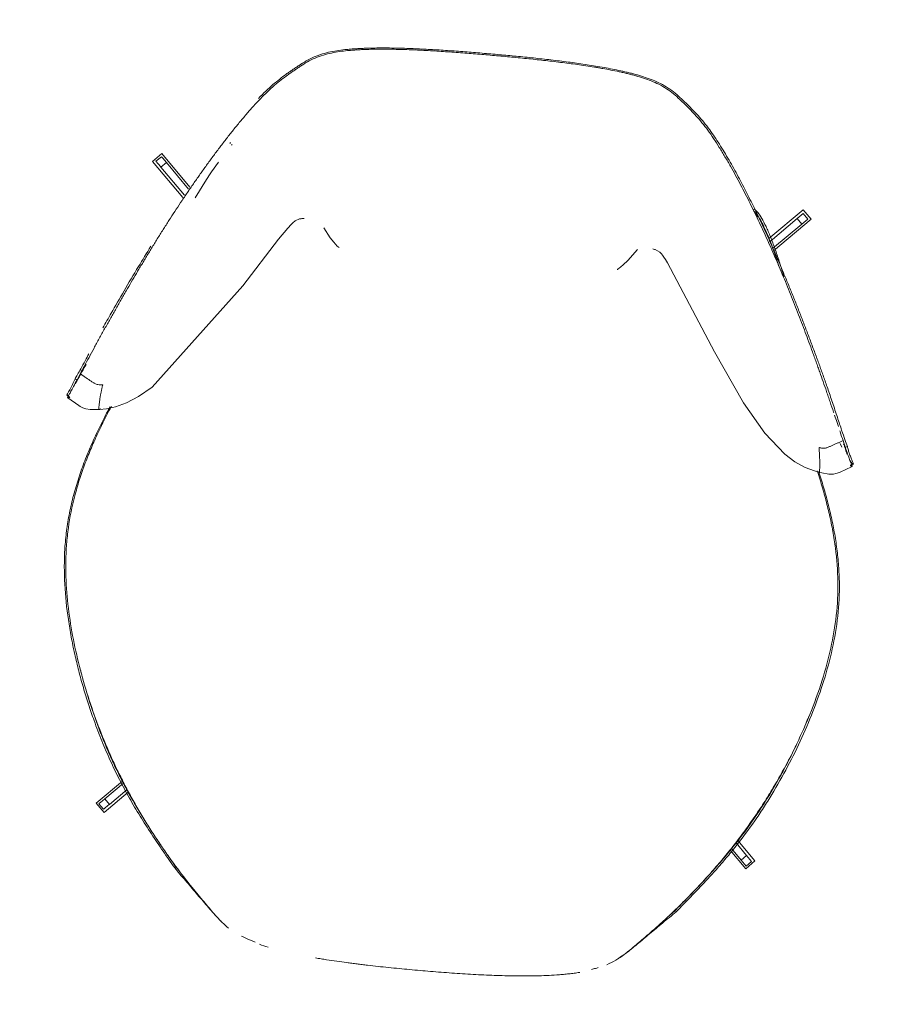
# Model space of a CAD drawing. Header units: millimetres. Extents: x -281 to 121694, y -16481 to 65128.
# Tile 244 of 256: x 83605 to 84454, y 44119 to 45083. Entities that reach past the tile are written whole.
import ezdxf

# ---------------------------------------------------------------- set-up
doc = ezdxf.new("R2010")
doc.units = ezdxf.units.MM
doc.layers.add('A--L82__LosseGebruikersInvent', color=1, linetype='Continuous', lineweight=5)

# ---------------------------------------------------------------- blocks, each defined once
blk = doc.blocks.new('NLRS_82_FU_LB_stoel lounge take a line for a walk_moroso_cpz - 82_10_XX_stoel lounge_moroso_take a line for a walk-V249-L_80_ 12')
at = {"layer": 'A--L82__LosseGebruikersInvent'}
for p, q in [((-248.9, 340.54), (-249.57, 339.74)), ((-247.19, 338.72), (-247.77, 337.99)), ((-323.56, 315.46), (-315.18, 323.95)), ((-320.18, 315.98), (-315.23, 320.93)), ((-315.18, 323.95), (-284.89, 293.67)), ((284.5, 292.85), (315.49, 323.83)), ((310.47, 314.86), (315.76, 320.15)), ((315.49, 323.83), (323.93, 315.39)), ((315.76, 320.15), (320.71, 315.2)), ((-290.98, 282.88), (-323.56, 315.46)), ((-314.89, 310.69), (-309.95, 315.64)), ((-314.89, 310.69), (-289.58, 285.37)), ((-286, 291.69), (-309.95, 315.64)), ((310.47, 314.86), (285.87, 290.25)), ((288.94, 283.43), (315.42, 309.91)), ((323.93, 315.39), (289.96, 281.44)), ((310.47, 314.86), (315.42, 309.91)), ((320.71, 315.2), (315.42, 309.91)), ((-378.31, 95.78), (-380.57, 96.83)), ((373.27, 95.71), (371.54, 99.16)), ((378.75, 96.83), (376.49, 95.78)), ((-384.82, 78.95), (-387.03, 80.13)), ((386.16, 80.12), (383.96, 78.94)), ((-323.64, -315.25), (-299.89, -291.5)), ((-298.79, -293.3), (-315.72, -310.23)), ((305.56, -296.88), (323.95, -315.22)), ((-293.31, -301.82), (-315.09, -323.61)), ((-310.77, -315.18), (-294.79, -299.2)), ((315.55, -323.64), (298.75, -306.88)), ((299.92, -305.22), (310.4, -315.71)), ((315.35, -310.76), (303.91, -299.32)), ((-315.09, -323.61), (-323.64, -315.25)), ((-316.06, -320.47), (-321.01, -315.52)), ((-310.77, -315.18), (-315.72, -310.23)), ((315.35, -310.76), (310.4, -315.71)), ((315.69, -321), (310.4, -315.71)), ((315.35, -310.76), (320.64, -316.05)), ((323.95, -315.22), (315.55, -323.64)), ((320.64, -316.05), (315.69, -321)), ((-239.97, -371.18), (-241.62, -371.61)), ((251.33, -371.61), (249.65, -371.18))]:
    blk.add_line(p, q, dxfattribs=at)
at = {"layer": 'A--L82__LosseGebruikersInvent', "flags": 128}
for points in [[(-259.05, 320.49), (-265.14, 310.58), (-266.86, 307.29), (-268.75, 303.65), (-270.78, 299.69), (-275.14, 290.98), (-278.69, 283.66)], [(-173.6, 272.38), (-175.06, 271.96), (-179.17, 269.69), (-181.52, 267.48), (-182.86, 265.99), (-185.98, 262.09), (-194.1, 250.41), (-224.96, 201.93), (-304.64, 95.2), (-317.02, 85.01), (-328.38, 77.78), (-338.77, 73.03), (-347.4, 70.43), (-354.01, 69.19), (-354.11, 69.18)], [(-170.72, 272.85), (-170.75, 272.85), (-171.4, 272.81), (-172.82, 272.56), (-173.6, 272.38)], [(157.07, 270.89), (148.63, 259.54), (144.36, 254.69), (142.49, 252.79), (140.76, 251.17), (139.97, 250.46), (139.59, 250.14), (139.27, 249.87), (139.15, 249.78), (139.15, 249.77)], [(174.49, 272.41), (173.75, 272.58), (172.71, 272.78), (172.05, 272.85), (171.94, 272.85)], [(353.56, 69.17), (339.21, 72.75), (328.72, 77.5), (318.27, 84.06), (297.08, 102.64), (273.84, 130.42), (241.02, 177.65), (187.72, 260.55), (185.43, 263.62), (183.62, 265.88), (182.15, 267.55), (180.96, 268.76), (179.21, 270.26), (174.49, 272.41)], [(-134.21, 247.42), (-134.25, 247.46), (-134.56, 247.68), (-135.04, 248.04), (-136.02, 248.8), (-137.97, 250.46), (-139.84, 252.18), (-143.6, 256.08), (-150.69, 265.55)], [(-354.11, 69.18), (-356.23, 68.89), (-363.19, 68.37), (-367.45, 68.62), (-370.62, 69.33), (-371.9, 69.79), (-373.14, 70.34), (-374.48, 71.05), (-386.15, 77.72)], [(385.21, 77.71), (384.37, 77.22), (373.94, 71.26), (371.08, 69.83), (369.84, 69.37), (367.44, 68.77), (363.04, 68.37), (356.05, 68.82), (353.56, 69.17)]]:
    blk.add_lwpolyline(points, dxfattribs=at)
at = {"layer": 'A--L82__LosseGebruikersInvent'}
for centre, major_axis, ratio, start_param, end_param in [((-307.04, 312.73), (-8.25, 8.25), 0.000008, 5.072324, 6.166572), ((-311.99, 307.78), (-8.25, 8.25), 0.000008, 5.072324, 6.166572), ((-312.81, -307.32), (8.25, 8.25), 0.000003, 1.930742, 3.02499), ((-307.86, -312.27), (8.25, 8.25), 0.000003, 1.930742, 3.02499)]:
    blk.add_ellipse(centre, major_axis=major_axis, ratio=ratio, start_param=start_param, end_param=end_param, dxfattribs=at)
for points, knots in [([(217.47, 393.77), (213.02, 398.86), (206.77, 405.18), (199.9, 411.25), (196.03, 414.51), (193.16, 416.88), (190.22, 419.27), (186.14, 422.58), (180.71, 426.73), (173.39, 431.27), (165.54, 434.93), (157.86, 437.61), (150.1, 439.67), (143.61, 441.04), (138.25, 442.01), (134.05, 442.7), (129.76, 443.34), (124.17, 444.09), (117.28, 444.89), (109.09, 445.7), (100.7, 446.4), (92.23, 446.99), (83.95, 447.47), (75.67, 447.88), (67.24, 448.22), (58.66, 448.51), (50.11, 448.74), (41.55, 448.92), (32.99, 449.06), (24.52, 449.16), (16.17, 449.23), (7.83, 449.26), (-0.59, 449.27), (-9.09, 449.26), (-17.55, 449.23), (-26.03, 449.16), (-34.54, 449.06), (-43, 448.93), (-51.4, 448.75), (-59.79, 448.52), (-68.27, 448.24), (-76.72, 447.9), (-85.08, 447.49), (-93.45, 447.01), (-101.95, 446.42), (-110.3, 445.73), (-118.42, 444.93), (-125.26, 444.14), (-130.84, 443.4), (-135.13, 442.77), (-139.35, 442.09), (-144.74, 441.12), (-151.29, 439.75), (-159.13, 437.7), (-166.91, 435.01), (-174.85, 431.33), (-182.24, 426.76), (-187.73, 422.57), (-191.84, 419.24), (-194.79, 416.83), (-197.67, 414.47), (-201.55, 411.2), (-208.43, 405.12), (-214.66, 398.82), (-219.09, 393.77)], [0, 0, 0, 0, 0.035714, 0.053571, 0.0625, 0.071429, 0.080357, 0.089286, 0.107143, 0.125, 0.142857, 0.160714, 0.178571, 0.196429, 0.205357, 0.214286, 0.223214, 0.232143, 0.25, 0.267857, 0.285714, 0.303571, 0.321429, 0.339286, 0.357143, 0.375, 0.392857, 0.410714, 0.428571, 0.446429, 0.464286, 0.482143, 0.5, 0.517857, 0.535714, 0.553571, 0.571429, 0.589286, 0.607143, 0.625, 0.642857, 0.660714, 0.678571, 0.696429, 0.714286, 0.732143, 0.75, 0.767857, 0.776786, 0.785714, 0.794643, 0.803571, 0.821429, 0.839286, 0.857143, 0.875, 0.892857, 0.910714, 0.919643, 0.928571, 0.9375, 0.946429, 0.964286, 1, 1, 1, 1]), ([(-217.42, 393.28), (-213.02, 398.29), (-206.85, 404.53), (-200.04, 410.54), (-196.21, 413.76), (-193.36, 416.1), (-190.45, 418.47), (-186.41, 421.75), (-181.02, 425.88), (-173.74, 430.39), (-165.92, 434.01), (-158.27, 436.65), (-150.53, 438.67), (-144.07, 440.01), (-138.74, 440.96), (-134.56, 441.63), (-130.31, 442.25), (-124.78, 442.98), (-117.97, 443.76), (-109.9, 444.54), (-101.6, 445.22), (-93.16, 445.79), (-84.87, 446.27), (-76.57, 446.67), (-68.16, 447), (-59.68, 447.28), (-51.23, 447.5), (-42.8, 447.67), (-31.52, 447.85), (-20.42, 447.95), (-9.39, 448), (1.79, 448.02), (15.85, 447.98), (29.93, 447.85), (41.11, 447.67), (49.41, 447.5), (57.71, 447.29), (66.1, 447.02), (74.49, 446.69), (82.79, 446.29), (91.11, 445.82), (98.13, 445.34), (103.71, 444.91), (109.15, 444.45), (115.87, 443.8), (122.66, 443.03), (128.19, 442.31), (132.44, 441.7), (136.62, 441.03), (141.96, 440.09), (148.43, 438.76), (156.21, 436.76), (163.93, 434.13), (171.83, 430.51), (179.17, 425.99), (184.6, 421.84), (188.66, 418.54), (191.58, 416.16), (194.43, 413.81), (198.27, 410.58), (205.09, 404.55), (211.27, 398.3), (215.66, 393.28)], [0, 0, 0, 0, 0.035714, 0.053571, 0.0625, 0.071429, 0.080357, 0.089286, 0.107143, 0.125, 0.142857, 0.160714, 0.178571, 0.196429, 0.205357, 0.214286, 0.223214, 0.232143, 0.25, 0.267857, 0.285714, 0.303571, 0.321429, 0.339286, 0.357143, 0.375, 0.392857, 0.410714, 0.428571, 0.464286, 0.482143, 0.5, 0.535714, 0.571429, 0.589286, 0.607143, 0.625, 0.642857, 0.660714, 0.678571, 0.696429, 0.714286, 0.723214, 0.732143, 0.75, 0.767857, 0.776786, 0.785714, 0.794643, 0.803571, 0.821429, 0.839286, 0.857143, 0.875, 0.892857, 0.910714, 0.919643, 0.928571, 0.9375, 0.946429, 0.964286, 1, 1, 1, 1]), ([(-375.89, 102.29), (-373.8, 107.21), (-370.2, 115.71), (-364.74, 128.35), (-360.38, 138.3), (-355.95, 148.28), (-351.55, 158.06), (-347.88, 166.14), (-344.9, 172.63), (-342.63, 177.56), (-340.37, 182.43), (-337.47, 188.65), (-333.96, 196.11), (-330.47, 203.43), (-327.59, 209.42), (-325.33, 214.07), (-323.01, 218.83), (-319.89, 225.18), (-315.92, 233.17), (-311.08, 242.75), (-306.17, 252.3), (-301.26, 261.69), (-296.35, 270.9), (-291.38, 280.05), (-286.26, 289.27), (-281.07, 298.43), (-275.86, 307.43), (-270.56, 316.39), (-265.06, 325.46), (-259.49, 334.44), (-253.91, 343.21), (-248.18, 351.94), (-242.22, 360.77), (-236.03, 369.57), (-227.72, 380.86), (-221.47, 388.66), (-217.42, 393.28)], [0, 0, 0, 0, 0.0625, 0.09375, 0.125, 0.15625, 0.1875, 0.21875, 0.234375, 0.25, 0.265625, 0.28125, 0.3125, 0.34375, 0.359375, 0.375, 0.390625, 0.40625, 0.4375, 0.46875, 0.5, 0.53125, 0.5625, 0.59375, 0.625, 0.65625, 0.6875, 0.71875, 0.75, 0.78125, 0.8125, 0.84375, 0.875, 0.90625, 0.9375, 1, 1, 1, 1]), ([(215.66, 393.28), (219.82, 388.53), (226.21, 380.53), (234.6, 369.07), (240.8, 360.2), (246.68, 351.47), (252.22, 342.98), (257.61, 334.5), (263.06, 325.7), (268.56, 316.61), (273.91, 307.54), (279.19, 298.41), (284.42, 289.17), (289.5, 279.98), (294.42, 270.89), (299.29, 261.74), (304.18, 252.37), (309.08, 242.81), (313.92, 233.21), (318.7, 223.59), (323.43, 213.91), (327.95, 204.51), (332.29, 195.37), (335.9, 187.68), (338.82, 181.41), (341.06, 176.58), (343.26, 171.79), (346.08, 165.62), (349.53, 158.04), (353, 150.31), (355.86, 143.91), (358.78, 137.32), (361.04, 132.19), (362.52, 128.79), (362.57, 128.67)], [0, 0, 0, 0, 0.0625, 0.09375, 0.125, 0.15625, 0.1875, 0.21875, 0.25, 0.28125, 0.3125, 0.34375, 0.375, 0.40625, 0.4375, 0.46875, 0.5, 0.53125, 0.5625, 0.59375, 0.625, 0.65625, 0.6875, 0.71875, 0.734375, 0.75, 0.765625, 0.78125, 0.8125, 0.84375, 0.859375, 0.875, 0.90625, 0.9074327, 0.9074327, 0.9074327, 0.9074327]), ([(378.75, 96.83), (377.77, 98.91), (375.88, 102.93), (372.64, 110.22), (369.33, 117.92), (366.56, 124.39), (363.59, 131.27), (360.46, 138.46), (357.39, 145.42), (354.57, 151.75), (351.94, 157.56), (349.5, 162.93), (347.17, 168.01), (344.87, 172.99), (342.87, 177.28), (341.18, 180.9), (339.37, 184.76), (337.05, 189.67), (334.34, 195.36), (331.65, 200.96), (328.09, 208.32), (324.53, 215.59), (320.92, 222.9), (318.14, 228.47), (315.35, 234.04), (311.66, 241.32), (307.07, 250.28), (302.43, 259.17), (298.64, 266.34), (295.25, 272.68), (291.32, 279.93), (285.43, 290.64), (279.43, 301.25), (273.25, 311.9), (266.94, 322.56), (259.17, 335.28), (249.42, 350.55), (238.85, 366.2), (228.09, 380.97), (220.96, 389.78), (217.47, 393.77)], [0, 0, 0, 0, 0.035714, 0.071429, 0.089286, 0.107143, 0.125, 0.142857, 0.160714, 0.178571, 0.196429, 0.214286, 0.232143, 0.25, 0.267857, 0.276786, 0.285714, 0.303571, 0.321429, 0.339286, 0.357143, 0.392857, 0.410714, 0.428571, 0.446429, 0.464286, 0.5, 0.535714, 0.553571, 0.571429, 0.598214, 0.625, 0.678571, 0.705357, 0.732143, 0.785714, 0.839286, 0.892857, 0.946429, 1, 1, 1, 1]), ([(267.49, 318.41), (268.04, 318.05), (269.18, 317.12), (271.16, 314.99), (273.29, 312.28), (275.78, 308.67), (279.59, 302.52), (284.65, 293.14), (288.56, 284.97), (291.54, 278.39), (293.85, 273.1), (295.47, 269.24), (296.26, 267.31)], [0.0218609, 0.0218609, 0.0218609, 0.0218609, 0.05, 0.075, 0.1, 0.125, 0.15, 0.2, 0.25, 0.275, 0.3, 0.3239631, 0.3239631, 0.3239631, 0.3239631]), ([(268.2, 319.74), (269.16, 319.41), (271.46, 317.69), (275.74, 312.35), (279.79, 305.91), (283.22, 299.75), (285.88, 294.66), (288.55, 289.23), (292.09, 281.69), (296.48, 271.65), (300.23, 262.42), (302.24, 257.35), (302.4, 256.96)], [0, 0, 0, 0, 0.05, 0.1, 0.15, 0.175, 0.2, 0.225, 0.25, 0.3, 0.35, 0.3542078, 0.3542078, 0.3542078, 0.3542078]), ([(271.76, 313.3), (271.63, 313.46), (270.82, 314.46), (269.63, 315.78), (268.68, 316.63), (268.32, 316.93)], [0.92046634, 0.92046634, 0.92046634, 0.92046634, 0.925, 0.95, 0.96648697, 0.96648697, 0.96648697, 0.96648697]), ([(-317.9, 232.62), (-321.44, 225.6), (-329.24, 209.88), (-340.48, 186.52), (-350.25, 165.54), (-355.57, 153.76), (-357.68, 149.05)], [0.4503386, 0.4503386, 0.4503386, 0.4503386, 0.5, 0.5625, 0.625, 0.671875, 0.671875, 0.671875, 0.671875]), ([(363.65, 126.2), (364.65, 123.9), (366.24, 120.26), (367.76, 116.74), (368.33, 115.42)], [0.91534887, 0.91534887, 0.91534887, 0.91534887, 0.9375, 0.95111981, 0.95111981, 0.95111981, 0.95111981]), ([(-369.22, 122.61), (-370.27, 120.17), (-372.88, 114.05), (-376.05, 106.72), (-378.59, 101.08), (-379.91, 98.24), (-380.57, 96.83)], [0.7764342, 0.7764342, 0.7764342, 0.7764342, 0.8125, 0.875, 0.9375, 1, 1, 1, 1]), ([(-378.31, 95.78), (-377.34, 97.86), (-375.47, 101.87), (-372.82, 107.91), (-371.16, 111.75), (-371.05, 112.01)], [0, 0, 0, 0, 0.03571429, 0.07142857, 0.07406334, 0.07406334, 0.07406334, 0.07406334]), ([(370.07, 111.38), (370.21, 111.06), (371.59, 107.86), (372.89, 104.83), (373.99, 102.29)], [0.96531104, 0.96531104, 0.96531104, 0.96531104, 0.96875, 1, 1, 1, 1]), ([(-380.57, 96.83), (-380.9, 95.89), (-381.53, 94.06), (-382.53, 91.31), (-383.69, 88.41), (-384.86, 85.64), (-385.8, 83.49), (-386.42, 82.08), (-386.82, 81.13), (-387.06, 80.51), (-387.11, 80.17), (-386.95, 80.06), (-386.34, 80.3), (-385.56, 80.6), (-385.09, 80.9), (-385.07, 80.91)], [0, 0, 0, 0, 0.0357143, 0.0714286, 0.1071429, 0.1428571, 0.1785714, 0.2142857, 0.25, 0.2857143, 0.3214286, 0.3571429, 0.4285714, 0.5, 0.502875, 0.502875, 0.502875, 0.502875]), ([(-383.98, 78.53), (-384.09, 78.46), (-384.37, 78.28), (-384.78, 78.07), (-385.22, 77.91), (-385.61, 77.8), (-385.92, 77.71), (-386.14, 77.69), (-386.23, 77.78), (-386.2, 78.05), (-386.02, 78.56), (-385.68, 79.35), (-385.06, 80.78), (-384, 83.23), (-382.09, 87.7), (-379.43, 93.95), (-377.15, 99.32), (-375.89, 102.29)], [0.4830404, 0.4830404, 0.4830404, 0.4830404, 0.5, 0.5277778, 0.5555556, 0.5833333, 0.6111111, 0.6388889, 0.6666667, 0.6944444, 0.7222222, 0.75, 0.7777778, 0.8333333, 0.8888889, 0.9444444, 1, 1, 1, 1]), ([(-365.87, 96.53), (-367.55, 97.48), (-370.06, 98.92), (-373.39, 100.85), (-375.05, 101.81), (-375.89, 102.29)], [-0.4444444, -0.4444444, -0.4444444, -0.4444444, -0.2222222, -0.1111111, 0, 0, 0, 0]), ([(-353.04, 93.41), (-353.44, 93.35), (-354.22, 93.22), (-355.75, 93.04), (-357.52, 93.07), (-359.36, 93.44), (-360.72, 93.9), (-362.04, 94.47), (-363.35, 95.13), (-364.62, 95.83), (-365.45, 96.3), (-365.87, 96.53)], [-1, -1, -1, -1, -0.9444444, -0.8888889, -0.7777778, -0.7222222, -0.6666667, -0.6111111, -0.5555556, -0.5, -0.4444444, -0.4444444, -0.4444444, -0.4444444]), ([(363.96, 96.53), (363.54, 96.3), (362.7, 95.83), (361.43, 95.13), (360.12, 94.47), (358.8, 93.9), (357.44, 93.44), (355.62, 93.07), (353.86, 93.04), (352.34, 93.22), (351.57, 93.35), (351.18, 93.41)], [-0.5555556, -0.5555556, -0.5555556, -0.5555556, -0.5, -0.4444444, -0.3888889, -0.3333333, -0.2777778, -0.2222222, -0.1111111, -0.0555556, 0, 0, 0, 0]), ([(373.99, 102.29), (375.28, 99.32), (377.64, 93.93), (380.44, 87.66), (382.54, 83.15), (383.73, 80.72), (384.45, 79.32), (384.87, 78.54), (385.13, 78.05), (385.24, 77.79), (385.23, 77.69), (385.12, 77.71), (384.9, 77.79), (384.51, 77.94), (383.99, 78.19), (383.42, 78.64), (383.13, 78.9), (383.03, 79)], [0, 0, 0, 0, 0.0555556, 0.1111111, 0.1666667, 0.2222222, 0.25, 0.2777778, 0.3055556, 0.3333333, 0.3611111, 0.3888889, 0.4166667, 0.4444444, 0.5, 0.5277778, 0.5428321, 0.5428321, 0.5428321, 0.5428321]), ([(382.6, 83.07), (382.83, 82.77), (383.61, 81.84), (384.68, 80.85), (385.58, 80.37), (386.1, 80.11), (386.25, 80.09), (385.91, 80.75), (385.16, 82.14), (384.23, 84), (383.1, 86.32), (381.83, 89.05), (380.75, 91.6), (379.79, 94), (379.17, 95.69), (378.75, 96.83)], [0.3501367, 0.3501367, 0.3501367, 0.3501367, 0.375, 0.4375, 0.5, 0.5625, 0.625, 0.6875, 0.75, 0.78125, 0.8125, 0.875, 0.90625, 0.9375, 1, 1, 1, 1]), ([(-379.6, 92.1), (-379.41, 92.61), (-378.97, 93.85), (-378.56, 95.06), (-378.31, 95.78)], [0.93062768, 0.93062768, 0.93062768, 0.93062768, 0.95833333, 1, 1, 1, 1]), ([(-353.19, 69.81), (-353.29, 69.68), (-353.48, 69.48), (-353.81, 69.24), (-354.14, 69.16), (-354.43, 69.15), (-354.61, 69.34), (-354.71, 69.63), (-354.79, 70.1), (-354.84, 70.82), (-354.87, 71.82), (-354.87, 73.11), (-354.84, 74.61), (-354.79, 76.29), (-354.72, 77.91), (-354.63, 79.43), (-354.55, 80.73), (-354.44, 82.15), (-354.27, 84.11), (-354, 86.7), (-353.6, 89.89), (-353.25, 92.18), (-353.04, 93.41)], [-0.5555556, -0.5555556, -0.5555556, -0.5555556, -0.5277778, -0.5, -0.4444444, -0.3888889, -0.3611111, -0.3333333, -0.3055556, -0.2777778, -0.25, -0.2222222, -0.1944444, -0.1666667, -0.1388889, -0.125, -0.1111111, -0.0972222, -0.0833333, -0.0555556, -0.0277778, 0, 0, 0, 0]), ([(351.18, 93.41), (351.41, 92.18), (351.79, 89.89), (352.25, 86.7), (352.58, 84.11), (352.8, 82.15), (352.95, 80.73), (353.08, 79.43), (353.22, 77.91), (353.35, 76.29), (353.48, 74.61), (353.59, 73.11), (353.67, 71.82), (353.73, 70.82), (353.76, 70.1), (353.77, 69.63), (353.74, 69.34), (353.68, 69.17), (353.61, 69.16), (353.56, 69.17)], [-1, -1, -1, -1, -0.9722222, -0.9444444, -0.9166667, -0.9027778, -0.8888889, -0.875, -0.8611111, -0.8333333, -0.8055556, -0.7777778, -0.75, -0.7222222, -0.6944444, -0.6666667, -0.6388889, -0.6111111, -0.567108, -0.567108, -0.567108, -0.567108]), ([(376.49, 95.78), (376.83, 94.84), (377.51, 93), (378.36, 90.86), (378.89, 89.59), (379.03, 89.29)], [0, 0, 0, 0, 0.03571429, 0.07142857, 0.08285346, 0.08285346, 0.08285346, 0.08285346]), ([(-344.07, 72.5), (-344.7, 71.04), (-346.52, 66.79), (-349.45, 59.74), (-352.71, 51.48), (-355.8, 43.2), (-358.75, 34.79), (-361.53, 26.27), (-364.95, 14.93), (-368.69, 0.6), (-372.25, -16.88), (-374.75, -34.45), (-376.11, -52.08), (-376.27, -75.58), (-373.59, -104.53), (-368.1, -132.91), (-362.39, -155.14), (-358.33, -168.83), (-354.81, -179.66), (-352.05, -187.67), (-349.18, -195.63), (-346.15, -203.59), (-343, -211.52), (-338.66, -221.95), (-333.77, -232.96), (-328.3, -244.51), (-322.02, -257.08), (-313.74, -272.44), (-303.12, -290.25), (-291.87, -307.4), (-280.02, -323.96), (-267.14, -340.67), (-254.41, -356.31), (-245.89, -366.51), (-241.62, -371.61)], [0.4766107, 0.4766107, 0.4766107, 0.4766107, 0.4814815, 0.4907407, 0.5, 0.5092593, 0.5185185, 0.5277778, 0.537037, 0.5555556, 0.5740741, 0.5925926, 0.6111111, 0.6296296, 0.6666667, 0.7037037, 0.7222222, 0.7407407, 0.75, 0.7592593, 0.7685185, 0.7777778, 0.787037, 0.7962963, 0.8148148, 0.8263889, 0.837963, 0.8611111, 0.8842593, 0.9074074, 0.9305556, 0.9537037, 0.9768519, 1, 1, 1, 1]), ([(-233.99, -377.36), (-240.01, -370.76), (-249.57, -359.89), (-262.21, -344.4), (-271.52, -332.4), (-278.98, -322.23), (-284.75, -314.04), (-289.01, -307.83), (-293.16, -301.59), (-297.19, -295.36), (-301.13, -289.09), (-306.3, -280.6), (-312.57, -269.83), (-322.16, -252.26), (-333.38, -229.47), (-345.36, -201.28), (-355.71, -172.42), (-364.32, -142.69), (-370.8, -112.19), (-374, -86.22), (-374.89, -65.05), (-374.45, -43.83), (-372.04, -22.62), (-368.44, -4.3), (-365.99, 6.08), (-363.96, 13.89), (-361.76, 21.59), (-358.63, 31.71), (-354.28, 44.45), (-349.11, 57.88), (-345.19, 67.34), (-343.43, 71.44), (-342.79, 72.94)], [0, 0, 0, 0, 0.0333333, 0.05, 0.0666667, 0.0833333, 0.0916667, 0.1, 0.1083333, 0.1166667, 0.125, 0.1333333, 0.15, 0.1666667, 0.2, 0.2333333, 0.2666667, 0.3, 0.3333333, 0.3666667, 0.3833333, 0.4, 0.4333333, 0.45, 0.4583333, 0.4666667, 0.475, 0.4833333, 0.5, 0.5166667, 0.525, 0.5298543, 0.5298543, 0.5298543, 0.5298543]), ([(351.44, 70.43), (351.81, 69.58), (353.26, 66.16), (355.75, 60.12), (358.84, 52.28), (361.74, 44.51), (364.48, 36.72), (367.09, 28.82), (369.55, 20.83), (372.56, 10.17), (377.17, -8.66), (381.67, -36.01), (383.01, -68.86), (380.27, -101.45), (374.29, -134.55), (366.84, -162.31), (359.39, -185), (353.21, -201.77), (346.57, -218.13), (339.38, -234.3), (331.76, -250.09), (323.54, -265.77), (314.86, -281.09), (307.27, -293.53), (301.02, -303.27), (296.26, -310.42), (291.59, -317.24), (286.75, -324.07), (281.6, -331.14), (275.96, -338.62), (270.12, -346.11), (264.32, -353.3), (258.87, -359.88), (251.79, -368.19), (246.78, -373.85), (243.6, -377.36)], [0.471256, 0.471256, 0.471256, 0.471256, 0.4741379, 0.4827586, 0.4913793, 0.5, 0.5086207, 0.5172414, 0.5258621, 0.5344828, 0.5517241, 0.5862069, 0.6206897, 0.6551724, 0.6896552, 0.7284483, 0.7478448, 0.7672414, 0.7866379, 0.8060345, 0.825431, 0.8448276, 0.8642241, 0.8836207, 0.893319, 0.9030172, 0.9127155, 0.9224138, 0.9321121, 0.9418103, 0.9515086, 0.9612069, 0.9709052, 0.9806034, 1, 1, 1, 1]), ([(251.33, -371.61), (254.54, -367.73), (260.93, -360), (270.39, -348.36), (279.86, -336.36), (289.1, -324.12), (297.9, -311.8), (309.2, -294.98), (319.78, -277.49), (329.53, -259.47), (338.83, -240.92), (349.59, -216.84), (360.84, -187.24), (370.31, -156.94), (377.79, -125.8), (382.8, -93.93), (384.65, -61.22), (382.61, -33.77), (379.07, -12.02), (375.52, 4.19), (371.88, 17.63), (368.62, 28.23), (366, 36.16), (363.29, 43.82), (359.58, 53.75), (356.13, 62.34), (353.37, 68.83), (352.9, 69.93)], [0, 0, 0, 0, 0.0172414, 0.0344828, 0.0517241, 0.0689655, 0.0862069, 0.1034483, 0.137931, 0.1551724, 0.1724138, 0.2068966, 0.2413793, 0.2758621, 0.3103448, 0.3448276, 0.3793103, 0.4137931, 0.4310345, 0.4482759, 0.4655172, 0.4741379, 0.4827586, 0.4913793, 0.5, 0.5172414, 0.5207166, 0.5207166, 0.5207166, 0.5207166]), ([(353.56, 69.17), (353.55, 69.17), (353.47, 69.18), (353.34, 69.24), (353.13, 69.48), (353, 69.68), (352.93, 69.81)], [-0.5665988, -0.5665988, -0.5665988, -0.5665988, -0.5555556, -0.5, -0.4722222, -0.4444444, -0.4444444, -0.4444444, -0.4444444]), ([(364.02, -170.29), (363.88, -170.76), (362.98, -173.67), (362.05, -176.57), (361.27, -178.98)], [0.739125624, 0.739125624, 0.739125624, 0.739125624, 0.740740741, 0.749057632, 0.749057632, 0.749057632, 0.749057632]), ([(-348.7, -191.39), (-349.2, -190.02), (-350.01, -187.74), (-350.81, -185.45), (-351.12, -184.54)], [0.236622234, 0.236622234, 0.236622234, 0.236622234, 0.24137931, 0.244539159, 0.244539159, 0.244539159, 0.244539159]), ([(354.71, -197.78), (353.98, -199.74), (352.25, -204.34), (349.42, -211.55), (345.15, -221.95), (340.35, -232.92), (334.96, -244.43), (328.79, -256.96), (320.64, -272.27), (310.18, -290.04), (299.1, -307.13), (290.04, -319.96), (284.57, -327.33), (283.2, -329.16)], [0.7709242, 0.7709242, 0.7709242, 0.7709242, 0.7777778, 0.787037, 0.7962963, 0.8148148, 0.8263889, 0.837963, 0.8611111, 0.8842593, 0.9074074, 0.9305556, 0.9382173, 0.9382173, 0.9382173, 0.9382173]), ([(-273.63, -329.52), (-275.05, -327.65), (-279.53, -321.7), (-286.88, -311.53), (-295.52, -298.8), (-303.68, -285.93), (-311.47, -272.74), (-318.83, -259.3), (-328.2, -240.87), (-335.99, -223.7), (-341.15, -211.09), (-342.3, -208.23)], [0.0610152, 0.0610152, 0.0610152, 0.0610152, 0.0689655, 0.0862069, 0.1034483, 0.1206897, 0.137931, 0.1551724, 0.1724138, 0.2068966, 0.216992, 0.216992, 0.216992, 0.216992]), ([(279.02, -334.66), (277.61, -336.5), (271.99, -343.76), (262.23, -355.91), (253.84, -366.09), (249.65, -371.18)], [0.94593525, 0.94593525, 0.94593525, 0.94593525, 0.9537037, 0.97685185, 1, 1, 1, 1]), ([(-257.18, -350.37), (-257.84, -349.56), (-259.65, -347.33), (-261.46, -345.08), (-262.61, -343.64)], [0.030923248, 0.030923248, 0.030923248, 0.030923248, 0.034482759, 0.040764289, 0.040764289, 0.040764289, 0.040764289]), ([(-241.62, -371.61), (-237.87, -375.31), (-232.11, -380.98), (-224.3, -388.67), (-218.43, -394.44), (-212.52, -400.24), (-206.64, -406), (-200.96, -411.55), (-196.26, -415.92), (-193.26, -418.48), (-192.17, -419.37)], [0, 0, 0, 0, 0.03125, 0.046875, 0.0625, 0.078125, 0.09375, 0.109375, 0.125, 0.1334807, 0.1334807, 0.1334807, 0.1334807]), ([(198.45, -422.42), (198.82, -422.15), (201.29, -420.29), (205.52, -416.75), (210.81, -411.79), (217.86, -404.84), (227.19, -395.61), (239.12, -383.76), (247.26, -375.66), (251.33, -371.61)], [0.8566863, 0.8566863, 0.8566863, 0.8566863, 0.859375, 0.875, 0.890625, 0.90625, 0.9375, 0.96875, 1, 1, 1, 1]), ([(-183.94, -425.69), (-186.35, -424.1), (-190.7, -420.86), (-196.47, -415.78), (-201.89, -410.49), (-207.43, -404.99), (-213.28, -399.14), (-221.57, -390.7), (-228.63, -383.24), (-233.99, -377.36)], [0.8461538, 0.8461538, 0.8461538, 0.8461538, 0.8653846, 0.8846154, 0.9038462, 0.9230769, 0.9423077, 0.9615385, 1, 1, 1, 1]), ([(243.6, -377.36), (241.19, -380.04), (236.55, -385.11), (229.97, -392.08), (224.73, -397.48), (220.6, -401.68), (217.53, -404.77), (214.4, -407.91), (210.05, -412.27), (204.34, -417.83), (196.72, -424.07), (191.21, -427.56), (188.41, -429.11)], [0, 0, 0, 0, 0.0192308, 0.0384615, 0.0576923, 0.0673077, 0.0769231, 0.0865385, 0.0961538, 0.1153846, 0.1346154, 0.1538462, 0.1538462, 0.1538462, 0.1538462]), ([(-170.53, -432.4), (-169.5, -432.82), (-165.81, -434.29), (-161.26, -435.78), (-157.69, -436.81), (-156.89, -437.03)], [0.18144708, 0.18144708, 0.18144708, 0.18144708, 0.1875, 0.203125, 0.20761966, 0.20761966, 0.20761966, 0.20761966]), ([(173.71, -435.06), (175.02, -434.62), (177.17, -433.87), (179.3, -433.03), (180.13, -432.69)], [0.80483693, 0.80483693, 0.80483693, 0.80483693, 0.8125, 0.81739921, 0.81739921, 0.81739921, 0.81739921]), ([(162.64, -438.87), (162.04, -439.02), (159.78, -439.59), (155.82, -440.5), (150.64, -441.57), (145.45, -442.54), (138.65, -443.67), (130.3, -444.87), (122.01, -445.85), (115.29, -446.55), (110.13, -447.04), (104.93, -447.49), (98.09, -448.03), (89.59, -448.6), (79.42, -449.17), (69.07, -449.63), (58.59, -450), (48.15, -450.28), (37.71, -450.49), (27.24, -450.63), (16.83, -450.71), (6.55, -450.73), (-3.72, -450.72), (-14.09, -450.65), (-24.49, -450.53), (-34.82, -450.35), (-43.43, -450.13), (-50.34, -449.92), (-55.56, -449.74), (-60.69, -449.54), (-67.33, -449.24), (-75.5, -448.82), (-83.92, -448.3), (-91.02, -447.78), (-94.74, -447.48), (-96.63, -447.32)], [0.2080222, 0.2080222, 0.2080222, 0.2080222, 0.2115385, 0.2211538, 0.2307692, 0.2403846, 0.25, 0.2692308, 0.2884615, 0.2980769, 0.3076923, 0.3173077, 0.3269231, 0.3461538, 0.3653846, 0.3846154, 0.4038462, 0.4230769, 0.4423077, 0.4615385, 0.4807692, 0.5, 0.5192308, 0.5384615, 0.5576923, 0.5769231, 0.5961538, 0.6057692, 0.6153846, 0.625, 0.6346154, 0.6538462, 0.6730769, 0.6826923, 0.6923077, 0.6923077, 0.6923077, 0.6923077])]:
    blk.add_open_spline(points, degree=3, knots=knots, dxfattribs=at)
for points in [[(-219.09, 393.77), (-221.21, 391.35), (-223.4, 388.73), (-225.65, 385.93)], [(266.55, 319.73), (267.01, 319.94), (267.54, 319.96), (268.2, 319.74)], [(373.99, 102.29), (373.15, 101.81), (371.49, 100.85), (368.98, 99.4), (366.48, 97.96), (364.8, 97.01), (363.96, 96.53)], [(374.89, 99.18), (375.45, 97.97), (375.97, 96.88), (376.49, 95.78)], [(-384.82, 78.95), (-384.91, 79), (-384.9, 79.17), (-384.77, 79.54)], [(383.79, 79.4), (383.88, 79.24), (383.99, 79.01), (383.98, 78.91), (383.81, 78.97), (383.63, 79.04), (383.52, 79.09)], [(-239.97, -371.18), (-243.16, -367.35), (-246.34, -363.54), (-249.5, -359.72)], [(-236.9, -374.2), (-237.92, -373.19), (-238.95, -372.19), (-239.97, -371.18)], [(249.65, -371.18), (248.05, -372.76), (246.44, -374.36), (244.82, -375.98)], [(-143.64, -440.9), (-146.59, -440.28), (-149.54, -439.6), (-152.44, -438.86)]]:
    blk.add_open_spline(points, degree=3, dxfattribs=at)

msp = doc.modelspace()

# ---------------------------------------------------------------- block references
at = {"layer": 'A--L82__LosseGebruikersInvent', "rotation": 355.0000000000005}
msp.add_blockref('NLRS_82_FU_LB_stoel lounge take a line for a walk_moroso_cpz - 82_10_XX_stoel lounge_moroso_take a line for a walk-V249-L_80_ 12', (84030.06, 44601.38), dxfattribs=at)

doc.saveas('drawing.dxf')
